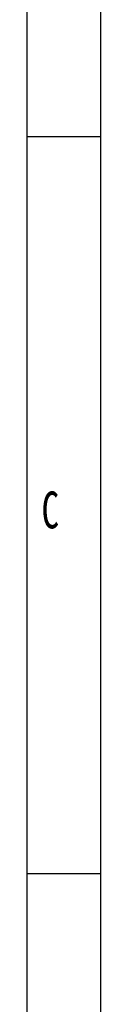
# Model space of a CAD drawing. Header units: millimetres. Extents: x 10704 to 12971, y -780 to 823.
# Tile 2 of 63: x 10704 to 10742, y -46 to 464. Entities that reach past the tile are written whole.
import ezdxf

# ---------------------------------------------------------------- set-up
doc = ezdxf.new("R2010")
doc.units = ezdxf.units.MM
doc.styles.add('样式 1', font='SimSun.ttf', dxfattribs={"width": 0.7, "height": 2.5})

# ---------------------------------------------------------------- blocks, each defined once
blk = doc.blocks.new('图框')
at = {"lineweight": -3}
for p, q in [((0, 0), (0, 1603.15)), ((38.17, 38.17), (38.17, 1564.98)), ((38.17, 1183.28), (0, 1183.28)), ((38.17, 801.58), (0, 801.58))]:
    blk.add_line(p, q, dxfattribs=at)
at = {"lineweight": -3, "insert": (7.45, 999.64), "char_height": 19.0852, "width": 9.1894, "attachment_point": 1, "style": '样式 1'}
blk.add_mtext('{\\fSimSun|b0|i0|c134|p2;C}', dxfattribs=at)

msp = doc.modelspace()

# ---------------------------------------------------------------- block references
msp.add_blockref('图框', (10704.172, -780.073))

doc.saveas('drawing.dxf')
